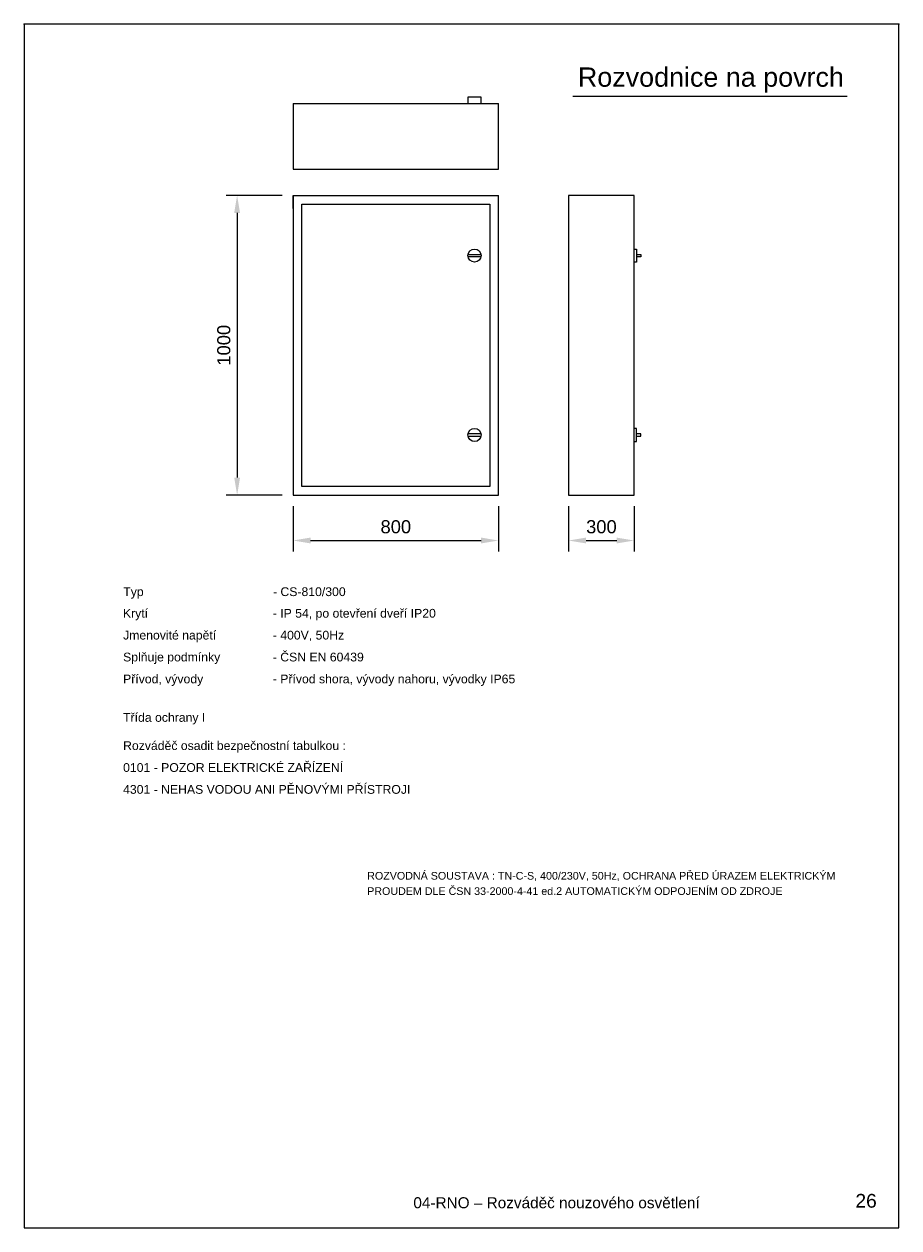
# Model space of a CAD drawing. Extents: x -1152 to 439, y -4939 to -4246.
# Tile 1 of 5: x -1152 to -652, y -4934 to -4246. Entities that reach past the tile are written whole.
import ezdxf

# ---------------------------------------------------------------- set-up
doc = ezdxf.new("R2010")
doc.units = 0
doc.header["$MEASUREMENT"] = 0
for name, color, linetype in [('__Bílá', 7, 'Continuous'), ('OBRYSY', 7, 'Continuous'), ('RAZITKO', 7, 'Continuous')]:
    doc.layers.add(name, color=color, linetype=linetype)
doc.layers.add('MP2000N', color=7, linetype='Continuous', plot=False)
doc.styles.add('Arial', font='arial.ttf')

msp = doc.modelspace()

# ---------------------------------------------------------------- linework, layer by layer
at = {"layer": '__Bílá'}
for p, q in [((-890.86, -4288.06), (-898.36, -4288.06)), ((-898.36, -4288.06), (-898.36, -4291.81)), ((-890.86, -4291.81), (-890.86, -4288.06)), ((-838.46, -4287.62), (-681.61, -4287.62)), ((-998.36, -4291.81), (-880.86, -4291.81)), ((-998.36, -4291.81), (-998.36, -4329.31)), ((-880.86, -4329.31), (-880.86, -4291.81)), ((-998.36, -4329.31), (-880.86, -4329.31)), ((-1004.61, -4344.24), (-1036.56, -4344.24)), ((-998.36, -4344.24), (-880.86, -4344.24)), ((-998.36, -4344.24), (-998.36, -4515.42)), ((-998.36, -4351.74), (-998.36, -4344.24)), ((-880.86, -4515.42), (-880.86, -4344.24)), ((-840.86, -4344.24), (-840.86, -4515.42)), ((-803.36, -4344.24), (-840.86, -4344.24)), ((-803.36, -4515.42), (-803.36, -4344.24)), ((-993.36, -4349.24), (-885.86, -4349.24)), ((-993.36, -4510.42), (-993.36, -4349.24)), ((-885.86, -4349.24), (-885.86, -4510.42)), ((-1030.31, -4354.24), (-1030.31, -4505.42)), ((-898.31, -4377.99), (-890.91, -4377.99)), ((-890.91, -4379.24), (-898.31, -4379.24)), ((-803.36, -4374.86), (-802.11, -4374.86)), ((-802.11, -4374.86), (-802.11, -4382.36)), ((-802.11, -4377.99), (-799.61, -4377.99)), ((-799.61, -4379.24), (-802.11, -4379.24)), ((-799.61, -4377.99), (-799.61, -4379.24)), ((-802.11, -4382.36), (-803.36, -4382.36)), ((-890.91, -4480.43), (-898.31, -4480.43)), ((-898.31, -4481.68), (-890.91, -4481.68)), ((-802.11, -4477.3), (-803.36, -4477.3)), ((-802.11, -4484.8), (-802.11, -4477.3)), ((-799.61, -4480.43), (-802.11, -4480.43)), ((-802.11, -4481.68), (-799.61, -4481.68)), ((-799.61, -4481.68), (-799.61, -4480.43)), ((-803.36, -4484.8), (-802.11, -4484.8)), ((-998.36, -4507.92), (-998.36, -4515.42)), ((-1004.61, -4515.42), (-1036.56, -4515.42)), ((-998.36, -4515.42), (-880.86, -4515.42)), ((-885.86, -4510.42), (-993.36, -4510.42)), ((-840.86, -4515.42), (-803.36, -4515.42)), ((-998.36, -4521.67), (-998.36, -4547.59)), ((-880.86, -4521.67), (-880.86, -4547.59)), ((-840.86, -4521.67), (-840.86, -4547.59)), ((-803.36, -4521.67), (-803.36, -4547.59)), ((-988.36, -4541.34), (-890.86, -4541.34)), ((-830.86, -4541.34), (-813.36, -4541.34))]:
    msp.add_line(p, q, dxfattribs=at)
for centre in [(-894.61, -4378.61), (-894.61, -4481.05)]:
    msp.add_circle(centre, 3.75, dxfattribs=at)
for points in [[(-1031.97, -4354.24), (-1028.64, -4354.24), (-1030.31, -4344.24)], [(-1031.97, -4505.42), (-1028.64, -4505.42), (-1030.31, -4515.42)], [(-988.36, -4539.67), (-988.36, -4543), (-998.36, -4541.34)], [(-890.86, -4539.67), (-890.86, -4543), (-880.86, -4541.34)], [(-830.86, -4539.67), (-830.86, -4543), (-840.86, -4541.34)], [(-813.36, -4539.67), (-813.36, -4543), (-803.36, -4541.34)]]:
    msp.add_solid(points, dxfattribs=at)
at = {"layer": 'MP2000N', "color": 6, "linetype": 'Continuous'}
for p, q in [((-1152.07, -4246.4), (-1152.07, -4933.9)), ((-652.07, -4246.4), (-1152.07, -4246.4)), ((-652.07, -4246.4), (-1152.07, -4246.4)), ((-652.07, -4246.4), (-1152.07, -4246.4)), ((-652.07, -4246.4), (-1152.07, -4246.4)), ((-652.07, -4246.4), (-1152.07, -4246.4)), ((-652.07, -4246.4), (-1152.07, -4246.4)), ((-652.07, -4933.9), (-652.07, -4246.4)), ((-1152.07, -4933.9), (-652.07, -4933.9))]:
    msp.add_line(p, q, dxfattribs=at)
at = {"layer": 'OBRYSY', "color": 2, "linetype": 'Continuous'}
msp.add_point((-652.07, -4246.4), dxfattribs=at)
msp.add_point((-652.07, -4246.4), dxfattribs=at)
msp.add_point((-652.07, -4246.4), dxfattribs=at)
msp.add_point((-652.07, -4246.4), dxfattribs=at)
msp.add_point((-652.07, -4246.4), dxfattribs=at)
msp.add_point((-652.07, -4246.4), dxfattribs=at)
at = {"layer": 'RAZITKO', "color": 2, "linetype": 'Continuous'}
msp.add_point((-1152.07, -4246.4), dxfattribs=at)
msp.add_point((-1152.07, -4246.4), dxfattribs=at)
msp.add_point((-1152.07, -4246.4), dxfattribs=at)
msp.add_point((-1152.07, -4246.4), dxfattribs=at)
msp.add_point((-1152.07, -4246.4), dxfattribs=at)
msp.add_point((-1152.07, -4246.4), dxfattribs=at)

# ---------------------------------------------------------------- texts
at = {"layer": '__Bílá', "style": 'Arial'}
for s, height, p in [('Rozvodnice na povrch', 11, (-835.56, -4282.18)), ('Typ', 5, (-1095.37, -4573.06)), ('- CS-810/300', 5, (-1009.81, -4573.06)), ('Krytí', 5, (-1095.58, -4585.38)), ('- IP 54, po otevření dveří IP20', 5, (-1009.92, -4585.38)), ('Jmenovité napětí', 5, (-1095.47, -4597.88)), ('- 400V, 50Hz', 5, (-1009.92, -4597.88)), ('Splňuje podmínky', 5, (-1095.47, -4610.38)), ('- ČSN EN 60439', 5, (-1009.92, -4610.38)), ('Přívod, vývody', 5, (-1095.47, -4622.88)), ('- Přívod shora, vývody nahoru, vývodky IP65', 5, (-1009.92, -4622.88)), ('Třída ochrany I', 5, (-1095.47, -4644.86)), ('Rozváděč osadit bezpečnostní tabulkou :', 5, (-1095.47, -4660.97)), ('0101 - POZOR ELEKTRICKÉ ZAŘÍZENÍ', 5, (-1095.47, -4673.47)), ('4301 - NEHAS VODOU ANI PĚNOVÝMI PŘÍSTROJI', 5, (-1095.47, -4685.97)), ('ROZVODNÁ SOUSTAVA : TN-C-S, 400/230V, 50Hz, OCHRANA PŘED ÚRAZEM ELEKTRICKÝM', 4.375, (-955.97, -4734.99)), ('PROUDEM DLE ČSN 33-2000-4-41 ed.2 AUTOMATICKÝM ODPOJENÍM OD ZDROJE', 4.375, (-955.97, -4743.74)), ('04-RNO – Rozváděč nouzového osvětlení', 6.272, (-929.58, -4922.65)), ('26', 7.84, (-676.94, -4922.33))]:
    msp.add_text(s, height=height, dxfattribs=at).set_placement(p)
at = {"layer": '__Bílá', "insert": (-1037.89, -4429.83), "char_height": 7.5, "attachment_point": 5, "rotation": 90, "style": 'Arial'}
msp.add_mtext('\\A1;1000', dxfattribs=at)
at = {"layer": '__Bílá', "char_height": 7.5, "attachment_point": 5, "style": 'Arial'}
for s, insert in [('\\A1;800', (-939.61, -4533.52)), ('\\A1;300', (-822.11, -4533.52))]:
    msp.add_mtext(s, dxfattribs=dict(at, insert=insert))

doc.saveas('drawing.dxf')
